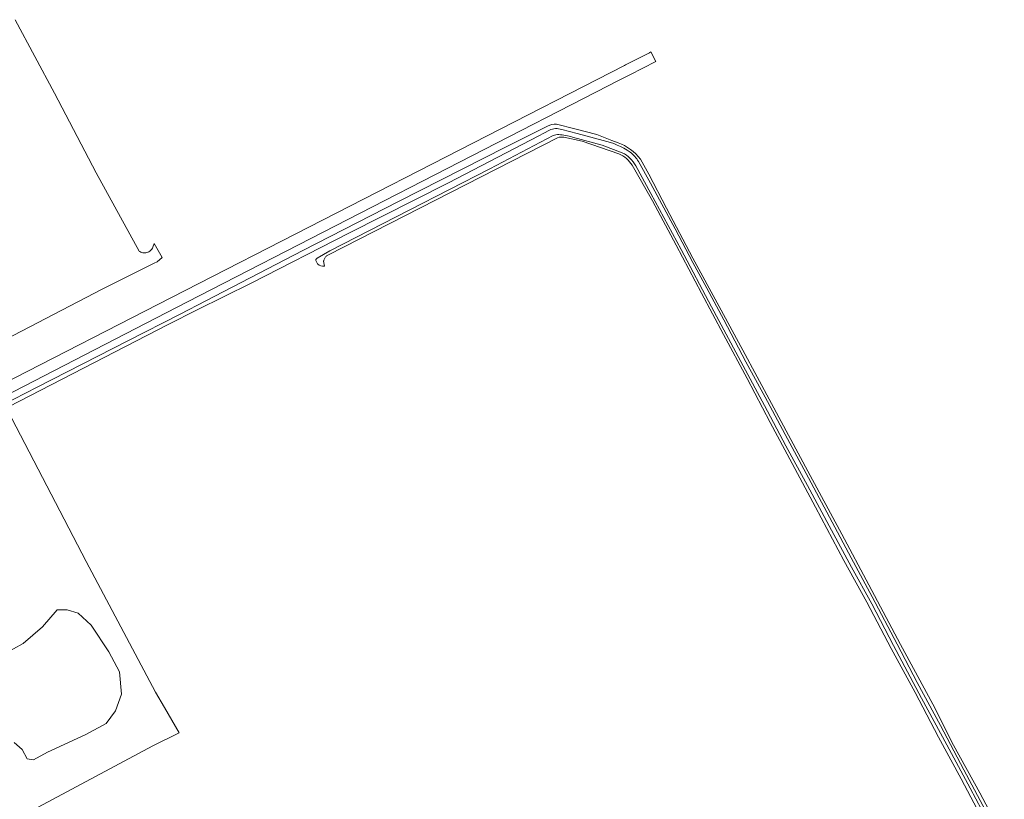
# Model space of a CAD drawing. Header units: metres. Extents: x 239845 to 242720, y 580286 to 584200.
# Tile 113 of 113: x 242113 to 242415, y 583346 to 583586. Entities that reach past the tile are written whole.
import ezdxf

# ---------------------------------------------------------------- set-up
doc = ezdxf.new("R2010")
doc.units = ezdxf.units.M
for name, color, linetype, lineweight in [('B-WE-GR-BOS_GEMENGD-GV', 40, 'Continuous', 13), ('B-WE-GR-GRAS-GV', 60, 'Continuous', 13), ('B-WE-GR-GROENVOORZIENING-GV', 80, 'Continuous', 18), ('B-WE-VH-VERHARDING-GV', 252, 'Continuous', 18)]:
    doc.layers.add(name, color=color, linetype=linetype, lineweight=lineweight)

msp = doc.modelspace()

# ---------------------------------------------------------------- linework, layer by layer
at = {"layer": 'B-WE-GR-BOS_GEMENGD-GV', "flags": 128}
msp.add_lwpolyline([(242066.4, 583465.47), (242138.21, 583502.8), (242154.17, 583510.73), (242155.12, 583511.21), (242156.59, 583512.47), (242154.23, 583516.8), (242153.82, 583515.64), (242153.67, 583515.36), (242153.5, 583515.09), (242153.3, 583514.84), (242153.07, 583514.62), (242152.82, 583514.42), (242152.55, 583514.25), (242152.36, 583514.17), (242152.26, 583514.12), (242151.96, 583514.02), (242151.64, 583513.95), (242151.33, 583513.93), (242151.01, 583513.93), (242150.69, 583513.97), (242150.38, 583514.05), (242150.08, 583514.17), (242149.8, 583514.31), (242149.53, 583514.49), (242136.37, 583538.48), (242123.54, 583562.94), (242111.54, 583585.53)], dxfattribs=at)
at = {"layer": 'B-WE-GR-GRAS-GV', "flags": 128}
msp.add_lwpolyline([(242100.89, 583334.34), (242153.74, 583362.53), (242161.41, 583366.36), (242161.89, 583366.58), (242157.35, 583374.33), (242154.59, 583379.04), (242133.26, 583419.18), (242110.52, 583463.06, 0.104954), (242110.11, 583463.18, 0.108021), (242109.69, 583463.12), (242083.68, 583449.83), (242078.56, 583447.33), (242038.09, 583426.84), (242004.78, 583409.41), (241972.98, 583393), (241941.83, 583377.02), (241911.37, 583361.5), (241880.43, 583345.45)], format="xyb", dxfattribs=at)
msp.add_lwpolyline([(242108.02, 583390.74), (242114.02, 583393.96), (242119.88, 583399.08), (242124.36, 583404.31), (242127.49, 583404.31), (242130.9, 583403.33), (242134.8, 583399.67), (242140.22, 583391.47), (242143.54, 583385.32), (242144.12, 583378.43), (242142.32, 583373.36), (242139.49, 583369.4), (242133.19, 583366.08), (242121.49, 583360.62), (242117.14, 583358.27), (242115.19, 583358.62), (242113.63, 583361.45), (242111.24, 583363.64)], dxfattribs=at)
at = {"layer": 'B-WE-GR-GROENVOORZIENING-GV', "flags": 128}
for points in [[(242086.54, 583454.86), (242158.52, 583491.9), (242167.39, 583496.43), (242183.96, 583504.68), (242213.94, 583519.95), (242244.55, 583535.44), (242272.27, 583549.84), (242273.75, 583550.73), (242275.47, 583551.61, -0.187217), (242279.26, 583551.83), (242283.99, 583550.55), (242292, 583548.45, -0.094745), (242300.29, 583544.84, -0.079238), (242302.83, 583542), (242306.51, 583535.38), (242314.1, 583521.34), (242319.49, 583510.99), (242323.8, 583503.09), (242329.04, 583493.33), (242335.81, 583480.49), (242341.7, 583469.67), (242348.52, 583456.82), (242355.02, 583444.86), (242362.25, 583431.21), (242368.13, 583420.33), (242374.58, 583408.33), (242382.18, 583393.81), (242388.37, 583382.04), (242395.48, 583368.8), (242402.69, 583355.23), (242410.18, 583341.16)], [(242415.1, 583334.02), (242407.6, 583348.18), (242399.55, 583362.8), (242393.14, 583375.32), (242383.24, 583393.71), (242373.57, 583412.02), (242365.25, 583427.55), (242354.82, 583446.88), (242343.65, 583467.71), (242334.83, 583484.04), (242327.58, 583497.44), (242319.55, 583512.31), (242311.38, 583527.62), (242306.01, 583538.08), (242303.4, 583542.66, 0.14771), (242296.56, 583547.75), (242294.61, 583548.42), (242290.03, 583550.28), (242283.25, 583552.02), (242277.71, 583553.43, 0.177612), (242274.95, 583552.81), (242262.02, 583546.43), (242229.19, 583529.73), (242199.83, 583514.64), (242170.07, 583499.16), (242162.13, 583495.12), (242146.11, 583486.95), (242118.27, 583472.71), (242089.5, 583457.98)], [(242411.55, 583336.43), (242404.58, 583349.58), (242397.49, 583362.87), (242389.67, 583377.24), (242381.05, 583393.41), (242374.43, 583406.12), (242368.19, 583417.47), (242362.06, 583428.77), (242354.65, 583442.51), (242348.06, 583454.66), (242341.45, 583467.09), (242334.96, 583479.28), (242325.19, 583497.39), (242315.91, 583514.94), (242306.62, 583532.15), (242301.96, 583540.67, 0.154595), (242297.85, 583544.68), (242291.63, 583547.05), (242282.53, 583549.5, 0.053208), (242278.39, 583550.26, 0.12171), (242276.63, 583549.94), (242257.19, 583539.7), (242232.41, 583527.05), (242208.11, 583514.52), (242204.21, 583512.33, 0.400984), (242203.88, 583511.35), (242204.33, 583510.53, 0.24218), (242206.46, 583509.86), (242206.19, 583511.4), (242206.21, 583511.51), (242206.26, 583511.72), (242206.34, 583511.93), (242206.43, 583512.13), (242206.53, 583512.32), (242206.65, 583512.5), (242206.79, 583512.67), (242206.93, 583512.83), (242207.09, 583512.98), (242207.26, 583513.12), (242207.64, 583513.35), (242277.95, 583549.3, -0.113343), (242279.96, 583549.42), (242285.53, 583548.2), (242296.83, 583544.38, -0.151948), (242300.86, 583540.82), (242307.09, 583529.89), (242314.36, 583516.27), (242322.13, 583501.61), (242328.96, 583488.84), (242336.14, 583475.39), (242343.2, 583461.81), (242349.99, 583449.24), (242357.18, 583435.87), (242365.89, 583419.51), (242372.94, 583406.65), (242380.37, 583392.47), (242387.73, 583378.94), (242394.95, 583365.25), (242401.86, 583352.4), (242408.76, 583339.39)]]:
    msp.add_lwpolyline(points, format="xyb", dxfattribs=at)
at = {"layer": 'B-WE-VH-VERHARDING-GV', "flags": 128}
msp.add_lwpolyline([(241860.87, 583343.3), (241886.33, 583356.3), (242051.03, 583440.63), (242079.7, 583455.23), (242161.07, 583497.19), (242168.04, 583500.78), (242293.49, 583565.19), (242296.46, 583566.72), (242300.2, 583568.64), (242308.17, 583572.73), (242306.61, 583575.63), (242306.16, 583575.4), (242298.83, 583571.64), (242298.55, 583571.5), (242159.49, 583500.26), (242054.86, 583446.55), (242051.11, 583444.63), (242051.11, 583444.64), (241858.9, 583346.25, 0.058278), (241856.59, 583344.71, 0.353361)], format="xyb", dxfattribs=at)

doc.saveas('drawing.dxf')
